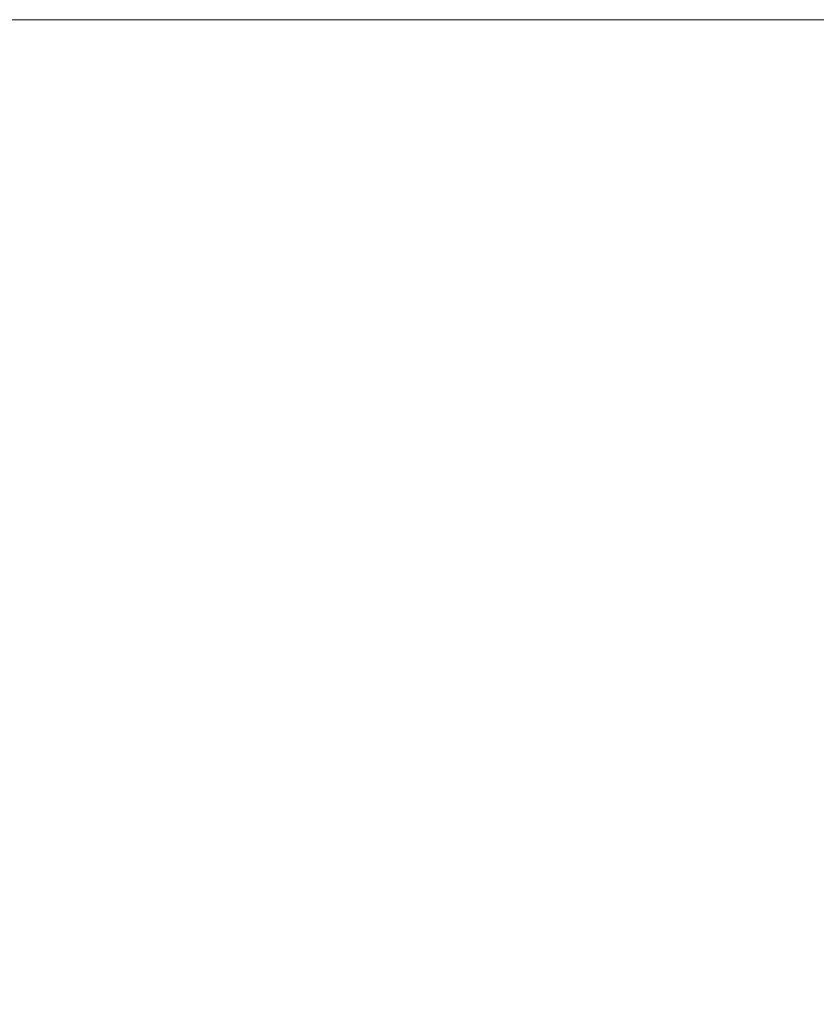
# Model space of a CAD drawing. Extents: x 2 to 1179, y -938 to -683.
# Tile 7 of 13: x 169 to 252, y -787 to -683. Entities that reach past the tile are written whole.
import ezdxf

# ---------------------------------------------------------------- set-up
doc = ezdxf.new("R2010")
doc.units = 0
doc.header["$MEASUREMENT"] = 0
doc.layers.add('B_ANNO_DIM', color=7, linetype='Continuous', lineweight=18)
doc.layers.add('B_ANNO_NOPLOT', color=47, linetype='Continuous', lineweight=18, plot=False)

# ---------------------------------------------------------------- blocks, each defined once
blk = doc.blocks.new('*U77')
at = {"layer": 'B_ANNO_NOPLOT', "flags": 128}
blk.add_lwpolyline([(2.1484, -558.5546), (2.1484, -306.5546), (326.0761, -306.5546), (326.0761, -319.6994), (380.1484, -319.6994), (380.1484, -518.055), (318.7192, -518.055), (318.7192, -558.5546)], close=True, dxfattribs=at)

msp = doc.modelspace()

# ---------------------------------------------------------------- block references
at = {"layer": 'B_ANNO_DIM'}
msp.add_blockref('*U77', (0, -376.75), dxfattribs=at)

doc.saveas('drawing.dxf')
